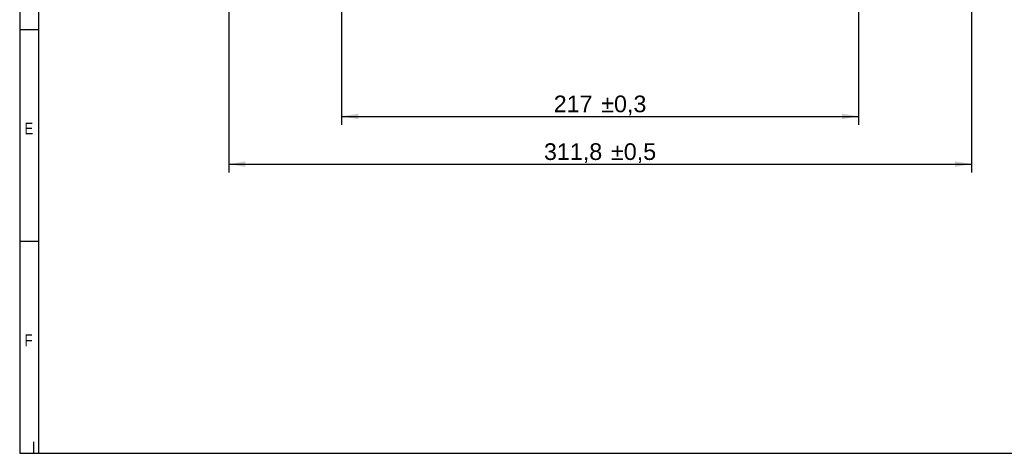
# Model space of a CAD drawing. Header units: millimetres. Extents: x 16 to 406, y 13 to 285.
# Tile 1 of 11: x 16 to 222, y 14 to 105. Entities that reach past the tile are written whole.
import ezdxf
from ezdxf.enums import TextEntityAlignment as Align

# ---------------------------------------------------------------- set-up
doc = ezdxf.new("R2010")
doc.units = ezdxf.units.MM
doc.layers.add('10', color=7, linetype='Continuous')
doc.layers.add('Default', color=7, linetype='Continuous')
doc.styles.add('SEACAD_Arial', font='arial.ttf')
doc.dimstyles.new('ISO', dxfattribs={"dimtxt": 3.5, "dimasz": 3.5, "dimexe": 1.75, "dimexo": 0, "dimgap": 0.875, "dimtad": 1, "dimlfac": 2, "dimtxsty": 'SEACAD_Arial', "dimblk1": '_SE_FILLED', "dimblk2": '_SE_FILLED', "dimsah": 1, "dimcen": 1.75, "dimadec": 0, "dimazin": 0, "dimtfac": 0.5, "dimtdec": 3, "dimtmove": 0, "dimatfit": 3, "dimfxl": 1, "dimarcsym": 0})

# ---------------------------------------------------------------- blocks, each defined once
blk = doc.blocks.new('GDimGGroup')
at = {"layer": 'Default', "linetype": 'Continuous'}
for points in [[(63.02, 73.76), (63.02, 74.92), (59.52, 74.34)], [(211.92, 73.76), (215.42, 74.34), (211.92, 74.92)]]:
    blk.add_hatch(color=7, dxfattribs=at).paths.add_polyline_path(points)
at = {"layer": 'Default', "color": 7, "linetype": 'Continuous'}
for p, q in [((215.42, 186.91), (215.42, 72.59)), ((59.52, 175.71), (59.52, 72.59)), ((59.52, 74.34), (215.42, 74.34))]:
    blk.add_line(p, q, dxfattribs=at)
at = {"layer": 'Default', "color": 7, "linetype": 'Continuous', "style": 'SEACAD_Arial'}
for s, p in [('311,8', (125.68, 78.71)), ('±0,5', (139.75, 78.71))]:
    blk.add_text(s, height=3.5, dxfattribs=at).set_placement(p, align=Align.TOP_LEFT)
blk = doc.blocks.new('DMBLK2')
at = {"layer": 'Default', "linetype": 'Continuous'}
for points in [[(86.72, 83.78), (86.72, 84.95), (83.22, 84.36)], [(188.22, 83.78), (191.72, 84.36), (188.22, 84.95)]]:
    blk.add_hatch(color=7, dxfattribs=at).paths.add_polyline_path(points)
at = {"layer": 'Default', "color": 7, "linetype": 'Continuous'}
for p, q in [((83.22, 140.16), (83.22, 82.61)), ((191.72, 140.16), (191.72, 82.61)), ((83.22, 84.36), (191.72, 84.36))]:
    blk.add_line(p, q, dxfattribs=at)
at = {"layer": 'Default', "color": 7, "linetype": 'Continuous', "style": 'SEACAD_Arial'}
for s, p in [('±0,3', (137.7, 88.74)), ('217', (127.73, 88.74))]:
    blk.add_text(s, height=3.5, dxfattribs=at).set_placement(p, align=Align.TOP_LEFT)
blk = doc.blocks.new('_SE_FILLED')
at = {"color": 0}
blk.add_line((0, 0), (-1, 0), dxfattribs=at)
blk.add_solid([(0, 0), (-1, -0.1665), (-1, 0.1665), (0, 0)], dxfattribs=at)

msp = doc.modelspace()

# ---------------------------------------------------------------- linework, layer by layer
at = {"layer": '10', "color": 7, "linetype": 'Continuous'}
for p, q in [((19.6664, 13.5775), (19.6664, 280.5775)), ((19.6664, 102.5775), (15.6664, 102.5775)), ((19.6664, 58.0775), (15.6664, 58.0775)), ((18.6664, 13.5775), (18.6664, 15.999))]:
    msp.add_line(p, q, dxfattribs=at)
msp.add_lwpolyline([(405.6664, 13.5775), (405.6664, 284.5775), (15.6664, 284.5775), (15.6664, 13.5775), (405.6664, 13.5775)], dxfattribs=at)

# ---------------------------------------------------------------- block references
at = {"layer": 'Default'}
msp.add_blockref('GDimGGroup', (0, 0), dxfattribs=at)

# ---------------------------------------------------------------- texts
at = {"layer": '10', "char_height": 2.5, "attachment_point": 1, "style": 'SEACAD_Arial'}
for s, insert, width in [('{\\farial rounded mt|b0||i0||c0|p34;\\C7;\\H2.50000002;\\W0.8;E}', (16.6664, 83.0775), 1.793488), ('{\\farial rounded mt|b0||i0||c0|p34;\\C7;\\H2.50000002;\\W0.8;F}', (16.6664, 38.5775), 1.630445)]:
    msp.add_mtext(s, dxfattribs=dict(at, insert=insert, width=width))

# ---------------------------------------------------------------- dimensions: what is measured, and where the dimension line sits
at = {"layer": 'Default', "color": 7, "linetype": 'Continuous'}
dim = msp.add_linear_dim(base=(83.2216, 84.3622), p1=(83.2216, 140.1605), p2=(191.7216, 140.1605), angle=0, text='\\A1;<> ±0,3', dimstyle='ISO', dxfattribs=at)
dim.commit()
dim.dimension.update_dxf_attribs({"geometry": 'DMBLK2', "text_midpoint": (137.4716, 84.3622), "dimtype": 161})

doc.saveas('drawing.dxf')
